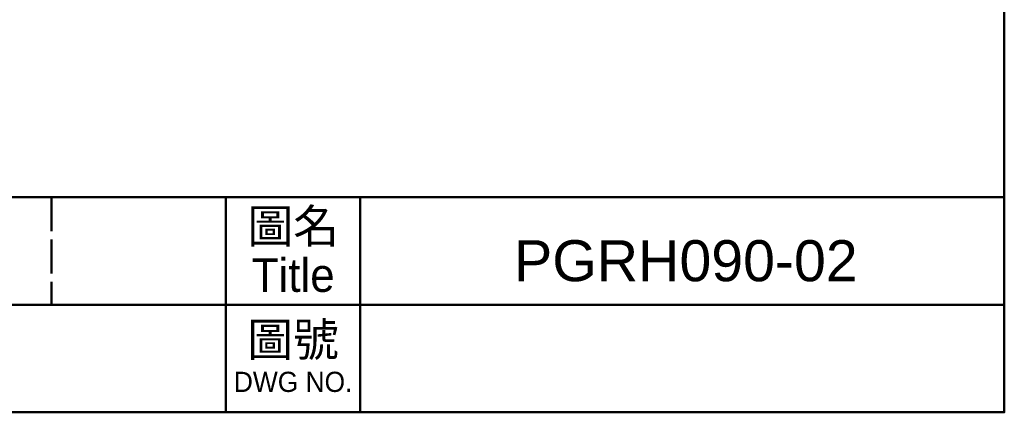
# Model space of a CAD drawing. Header units: millimetres. Extents: x 2723 to 3595, y 721 to 1332.
# Tile 5 of 8: x 3370 to 3595, y 721 to 810. Entities that reach past the tile are written whole.
import ezdxf

# ---------------------------------------------------------------- set-up
doc = ezdxf.new("R2010")
doc.units = ezdxf.units.MM
doc.linetypes.add('DASHED', pattern=[0.2068, 0.1655, -0.0413])
doc.layers.add('圖框', color=7, linetype='Continuous', lineweight=50)
doc.styles.add('預設-ISO', font='arial.ttf')

# ---------------------------------------------------------------- blocks, each defined once
blk = doc.blocks.new('標題欄框 下標註')
at = {"layer": '圖框', "linetype": 'DASHED', "ltscale": 15.230104}
blk.add_line((216.283, 89.91), (216.283, 81.91), dxfattribs=at)
at = {"layer": '圖框'}
for p, q in [((229.283, 89.91), (229.283, 73.91)), ((239.283, 89.91), (239.283, 73.91)), ((162.283, 81.91), (287.283, 81.91))]:
    blk.add_line(p, q, dxfattribs=at)
for points in [[(2.283, 89.91), (287.283, 89.91), (287.283, 273.91), (2.283, 273.91)], [(287.283, 89.91), (2.283, 89.91), (2.283, 73.91), (287.283, 73.91)]]:
    blk.add_lwpolyline(points, close=True, dxfattribs=at)
at = {"layer": '圖框', "color": 7, "attachment_point": 5, "line_spacing_factor": 0.875, "style": '預設-ISO'}
for s, insert, char_height, width in [('\\f新細明體|b0|i0;\\H2.5000;圖名\\PTitle', (234.302, 85.921), 2.5, 10.09163), ('\\f新細明體|b0|i0;\\H2.5000;圖號\\P\\f新細明體|b0|i0;\\H1.5000;DWG NO.', (234.297, 77.986), 3.5, 9.97321)]:
    blk.add_mtext(s, dxfattribs=dict(at, insert=insert, char_height=char_height, width=width))

msp = doc.modelspace()

# ---------------------------------------------------------------- block references
at = {"layer": '圖框', "xscale": 3.057730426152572, "yscale": 3.057730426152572, "zscale": 3.057730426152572}
msp.add_blockref('標題欄框 下標註', (2716.227, 494.849), dxfattribs=at)
msp.add_blockref('標題欄框 下標註', (2716.227, 494.849), dxfattribs=at)

# ---------------------------------------------------------------- texts
at = {"layer": '圖框', "insert": (3522.121, 755.258), "char_height": 9.33429, "width": 137.32927, "attachment_point": 5, "style": '預設-ISO'}
msp.add_mtext('PGRH090-02{\\H1.311x; }', dxfattribs=at)

doc.saveas('drawing.dxf')
